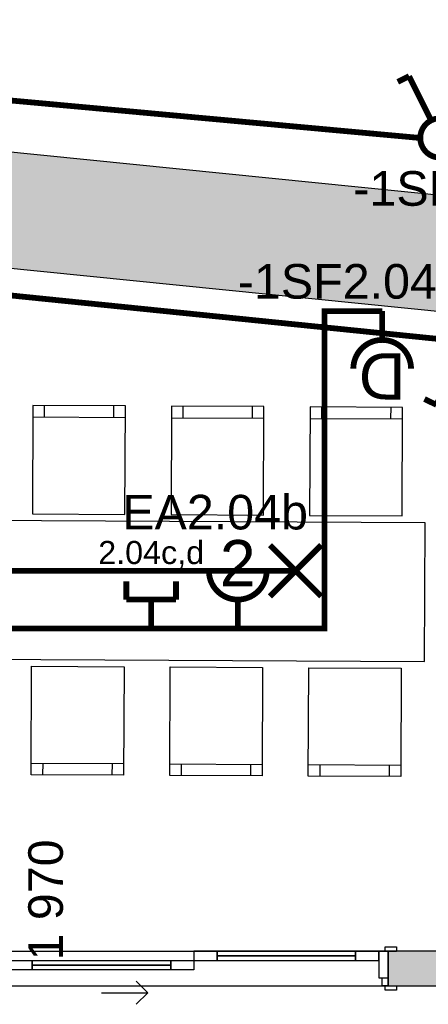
# Model space of a CAD drawing. Extents: x -12025 to 39812, y -30157 to 12.
# Tile 40 of 59: x 27931 to 29700, y -16628 to -12362. Entities that reach past the tile are written whole.
import ezdxf
from ezdxf.enums import TextEntityAlignment as Align

# ---------------------------------------------------------------- set-up
doc = ezdxf.new("R2010")
doc.units = 0
doc.header["$MEASUREMENT"] = 0
doc.linetypes.add('Telekomunikacni vodic', pattern=[9.25, 3, -0.75, 3, -0.75, 0.125, -0.75, 0.125, -0.75])
for name, color, linetype in [('OÚ Dukovany internet + tv + data', 192, 'Continuous'), ('OÚ Dukovany půdorys kóty 2NP', 7, 'Continuous'), ('OÚ Dukovany půdorys podklad 2NP', 7, 'Continuous'), ('OÚ Dukovany světla', 132, 'Continuous'), ('OÚ Dukovany zásuvky', 92, 'Continuous')]:
    doc.layers.add(name, color=color, linetype=linetype)
doc.styles.add('Arial', font='txt')

# ---------------------------------------------------------------- blocks, each defined once
blk = doc.blocks.new('Sériový přepínač (1)')
at = {"color": 0, "linetype": 'Continuous', "const_width": 25}
for points in [[(-133.7, 267.5), (-182.4, 243.2)], [(-133.7, 267.5), (-36.5, 72.9)], [(133.7, 267.5), (36.5, 72.9)], [(133.7, 267.5), (182.4, 243.2)]]:
    blk.add_lwpolyline(points, dxfattribs=at)
for points in [[(0, 85.1, 0.414214), (-85.1, 0)], [(85.1, 0, 0.414214), (0, 85.1)], [(-85.1, 0, 0.414214), (0, -85.1)], [(0, -85.1, 0.414214), (85.1, 0)]]:
    blk.add_lwpolyline(points, format="xyb", dxfattribs=at)
at = {"color": 0, "linetype": 'Continuous', "style": 'Arial'}
blk.add_text('-1SF2.03b', height=150, dxfattribs=at).set_placement((-375, -293.7))
blk = doc.blocks.new('Zásuvka (7)')
at = {"color": 0, "linetype": 'Continuous', "const_width": 25}
blk.add_lwpolyline([(0, 250), (0, 125)], dxfattribs=at)
for points in [[(-125, 0, -0.414214), (0, 125)], [(0, 125, -0.414214), (125, 0)]]:
    blk.add_lwpolyline(points, format="xyb", dxfattribs=at)
at = {"color": 0, "linetype": 'Continuous', "style": 'Arial'}
blk.add_text('D', height=200, rotation=180, dxfattribs=at).set_placement((0, 66.9), align=Align.CENTER)
blk = doc.blocks.new('Střídavý přepínač (3)')
at = {"color": 0, "linetype": 'Continuous', "const_width": 25}
for points in [[(140.6, 281.2), (38.4, 76.7)], [(140.6, 281.2), (191.8, 255.7)], [(-140.6, -281.2), (-38.4, -76.7)], [(-140.6, -281.2), (-191.8, -255.7)]]:
    blk.add_lwpolyline(points, dxfattribs=at)
for points in [[(0, 89.5, 0.414214), (-89.5, 0)], [(0, 89.5, 0.414214), (-89.5, 0)], [(89.5, 0, 0.414214), (0, 89.5)], [(89.5, 0, 0.414214), (0, 89.5)], [(-89.5, 0, 0.414214), (0, -89.5)], [(-89.5, 0, 0.414214), (0, -89.5)], [(0, -89.5, 0.414214), (89.5, 0)], [(0, -89.5, 0.414214), (89.5, 0)]]:
    blk.add_lwpolyline(points, format="xyb", dxfattribs=at)
at = {"color": 0, "linetype": 'Continuous', "style": 'Arial'}
blk.add_text('-1SF2.04b', height=150, dxfattribs=at).set_placement((-1000, 178.9))
blk = doc.blocks.new('P_zarovkove_svitidlo (24)')
at = {"color": 0, "linetype": 'Continuous', "const_width": 25}
for points in [[(111, -111), (-111, 111)], [(-111, -111), (111, 111)]]:
    blk.add_lwpolyline(points, dxfattribs=at)
at = {"color": 0, "linetype": 'Continuous', "style": 'Arial'}
blk.add_text('EA2.04b', height=150, dxfattribs=at).set_placement((-750, 178.9))
blk = doc.blocks.new('Zásuvka (31)')
at = {"color": 0, "linetype": 'Continuous', "const_width": 25}
for points in [[(0, -125, -0.414214), (-125, 0)], [(125, 0, -0.414214), (0, -125)]]:
    blk.add_lwpolyline(points, format="xyb", dxfattribs=at)
blk.add_lwpolyline([(0, -250), (0, -125)], dxfattribs=at)
at = {"color": 0, "linetype": 'Continuous', "style": 'Arial'}
blk.add_text('2', height=200, dxfattribs=at).set_placement((0, -66.9), align=Align.CENTER)
blk = doc.blocks.new('Telekomunikační zásuvka (12)')
at = {"color": 0, "linetype": 'Continuous', "const_width": 25}
for points in [[(-107.5, 204.3), (-107.5, 125)], [(107.5, 204.3), (107.5, 125)], [(107.5, 125), (-107.5, 125)], [(0, 125), (0, 0)]]:
    blk.add_lwpolyline(points, dxfattribs=at)
at = {"color": 0, "linetype": 'Continuous', "style": 'Arial'}
blk.add_text('2.04c,d', height=100, dxfattribs=at).set_placement((0, 279.1), align=Align.CENTER)

msp = doc.modelspace()

# ---------------------------------------------------------------- hatches: boundary and pattern name
at = {"layer": 'OÚ Dukovany půdorys podklad 2NP', "linetype": 'Continuous'}
msp.add_hatch(color=254, dxfattribs=at).paths.add_polyline_path([(24061.9, -12673.8), (24111.6, -12678.8), (24073.7, -13056.9), (29910.9, -13642), (29960.8, -13144.5), (24073.8, -12554.4), (24073.3, -12559.3)])

# ---------------------------------------------------------------- linework, layer by layer
at = {"layer": 'OÚ Dukovany internet + tv + data', "linetype": 'Telekomunikacni vodic', "ltscale": 100, "const_width": 25}
msp.add_lwpolyline([(26875, -15000), (26875, -15000), (28500, -15000), (28500, -15000)], dxfattribs=at)
at = {"layer": 'OÚ Dukovany půdorys podklad 2NP', "color": 7, "linetype": 'Continuous'}
for p, q in [((29960.8, -13144.5), (24073.8, -12554.4)), ((24790.6, -13128.7), (29910.9, -13642)), ((29525.2, -16398.4), (29562.2, -16398.4)), ((31499.3, -16398.4), (29525.2, -16398.4)), ((29525.2, -16548.4), (29562.2, -16548.4)), ((29525.2, -16548.4), (31499.3, -16548.4))]:
    msp.add_line(p, q, dxfattribs=at)
at = {"layer": 'OÚ Dukovany půdorys podklad 2NP', "color": 1, "linetype": 'Continuous'}
for p, q in [((28038.2, -14084), (28038.4, -14034)), ((28338.2, -14085.6), (28338.4, -14035.6)), ((28638.2, -14087.1), (28638.4, -14037.1)), ((28938.2, -14088.6), (28938.4, -14038.6)), ((29238.2, -14090.2), (29238.4, -14040.2)), ((29538.1, -14091.7), (29538.4, -14041.7)), ((27988.2, -14083.8), (28388.2, -14085.8)), ((28588.2, -14086.8), (28988.2, -14088.9)), ((29188.2, -14089.9), (29588.1, -14092)), ((27980.5, -15583.8), (28380.5, -15585.8)), ((28030.5, -15584), (28030.2, -15634)), ((28330.5, -15585.5), (28330.2, -15635.5)), ((28580.5, -15586.8), (28980.5, -15588.9)), ((28630.5, -15587.1), (28630.2, -15637.1)), ((28930.5, -15588.6), (28930.2, -15638.6)), ((29180.5, -15589.9), (29580.5, -15591.9)), ((29230.5, -15590.1), (29230.2, -15640.1)), ((29530.5, -15591.7), (29530.2, -15641.7)), ((29512.2, -16379.4), (29562.2, -16379.4)), ((29512.2, -16398.4), (29512.2, -16379.4)), ((29562.2, -16379.4), (29562.2, -16398.4)), ((26245.2, -16398.4), (29525.2, -16398.4)), ((28785.2, -16398.4), (28685.2, -16398.4)), ((28685.2, -16398.4), (28685.2, -16438.4)), ((28785.2, -16438.4), (28785.2, -16398.4)), ((29385.2, -16418.4), (28785.2, -16418.4)), ((29485.2, -16398.4), (29385.2, -16398.4)), ((29385.2, -16398.4), (29385.2, -16438.4)), ((29525.2, -16398.4), (29485.2, -16398.4)), ((29485.2, -16398.4), (29485.2, -16513.4)), ((29485.2, -16438.4), (29485.2, -16398.4)), ((29562.2, -16398.4), (29512.2, -16398.4)), ((29525.2, -16548.4), (29525.2, -16398.4)), ((29525.2, -16513.4), (29525.2, -16398.4)), ((29525.2, -16398.4), (29525.2, -16513.4)), ((29525.2, -16398.4), (29525.2, -16513.4)), ((29525.2, -16398.4), (29562.2, -16398.4)), ((29525.2, -16398.4), (29562.2, -16398.4)), ((27885.2, -16438.4), (27985.2, -16438.4)), ((27985.2, -16438.4), (27985.2, -16478.4)), ((27985.2, -16458.4), (28585.2, -16458.4)), ((28585.2, -16478.4), (28585.2, -16438.4)), ((28585.2, -16438.4), (28685.2, -16438.4)), ((28685.2, -16438.4), (28785.2, -16438.4)), ((28685.2, -16438.4), (28685.2, -16478.4)), ((29385.2, -16438.4), (29485.2, -16438.4)), ((27985.2, -16478.4), (27885.2, -16478.4)), ((28685.2, -16478.4), (28585.2, -16478.4)), ((26245.2, -16548.4), (29525.2, -16548.4)), ((28485.2, -16578.4), (28435.2, -16528.4)), ((29485.2, -16513.4), (29525.2, -16513.4)), ((29500.2, -16548.4), (29500.2, -16513.4)), ((29500.2, -16513.4), (29525.2, -16513.4)), ((29525.2, -16548.4), (29500.2, -16548.4)), ((29512.2, -16548.4), (29562.2, -16548.4)), ((29512.2, -16567.4), (29512.2, -16548.4)), ((29525.2, -16513.4), (29525.2, -16548.4)), ((29525.2, -16513.4), (29525.2, -16548.4)), ((29525.2, -16513.4), (29525.2, -16548.4)), ((29525.2, -16548.4), (29562.2, -16548.4)), ((29525.2, -16548.4), (29562.2, -16548.4)), ((29562.2, -16548.4), (29562.2, -16567.4)), ((28285.2, -16578.4), (28485.2, -16578.4)), ((28485.2, -16578.4), (28435.2, -16628.4)), ((29562.2, -16567.4), (29512.2, -16567.4))]:
    msp.add_line(p, q, dxfattribs=at)
for points in [[(27986, -14503.8), (28386, -14505.8), (28388.4, -14035.8), (27988.4, -14033.8)], [(28586, -14506.8), (28986, -14508.9), (28988.4, -14038.9), (28588.4, -14036.8)], [(29186, -14509.9), (29586, -14511.9), (29588.4, -14042), (29188.4, -14039.9)], [(26082.8, -15124.1), (29682.8, -15142.5), (29685.8, -14542.5), (26085.9, -14524.1)], [(27982.6, -15163.8), (28382.6, -15165.8), (28380.2, -15635.8), (27980.2, -15633.8)], [(28582.6, -15166.8), (28982.6, -15168.9), (28980.2, -15638.9), (28580.2, -15636.8)], [(29182.6, -15169.9), (29582.6, -15171.9), (29580.2, -15641.9), (29180.2, -15639.9)], [(29385.2, -16398.4), (28785.2, -16398.4), (28785.2, -16418.4), (29385.2, -16418.4)], [(29385.2, -16418.4), (28785.2, -16418.4), (28785.2, -16438.4), (29385.2, -16438.4)], [(27985.2, -16438.4), (28585.2, -16438.4), (28585.2, -16458.4), (27985.2, -16458.4)], [(27985.2, -16458.4), (28585.2, -16458.4), (28585.2, -16478.4), (27985.2, -16478.4)]]:
    msp.add_lwpolyline(points, close=True, dxfattribs=at)
at = {"layer": 'OÚ Dukovany půdorys podklad 2NP', "color": 254, "linetype": 'Continuous'}
msp.add_solid([(29525.2, -16548.4), (31499.3, -16548.4), (29525.2, -16398.4), (31499.3, -16398.4)], dxfattribs=at)
at = {"layer": 'OÚ Dukovany světla', "linetype": 'Continuous', "const_width": 25}
for points in [[(24210.1, -12375), (29664.9, -12875)], [(24910.5, -16250), (24875, -16250), (24875, -13250), (29785.5, -13750)], [(27250, -14750), (29125, -14750)]]:
    msp.add_lwpolyline(points, dxfattribs=at)
at = {"layer": 'OÚ Dukovany zásuvky', "linetype": 'Continuous', "const_width": 25}
for points in [[(28875, -15000), (29250, -15000), (29250, -13625), (29500, -13625)], [(26500, -15000), (26500, -15000), (28875, -15000), (28875, -15000)]]:
    msp.add_lwpolyline(points, dxfattribs=at)

# ---------------------------------------------------------------- block references
at = {"layer": 'OÚ Dukovany internet + tv + data', "linetype": 'Continuous'}
msp.add_blockref('Telekomunikační zásuvka (12)', (28500, -15000), dxfattribs=at)
at = {"layer": 'OÚ Dukovany světla', "linetype": 'Continuous'}
for name, p in [('Sériový přepínač (1)', (29750, -12875)), ('Střídavý přepínač (3)', (29875, -13750)), ('P_zarovkove_svitidlo (24)', (29125, -14750))]:
    msp.add_blockref(name, p, dxfattribs=at)
at = {"layer": 'OÚ Dukovany zásuvky', "linetype": 'Continuous'}
for name, p in [('Zásuvka (7)', (29500, -13875)), ('Zásuvka (31)', (28875, -14750))]:
    msp.add_blockref(name, p, dxfattribs=at)

# ---------------------------------------------------------------- texts
at = {"layer": 'OÚ Dukovany půdorys kóty 2NP', "color": 7, "linetype": 'Continuous', "style": 'Arial'}
msp.add_text('1\xa0970', height=150, rotation=90, dxfattribs=at).set_placement((28118, -16438.5))

doc.saveas('drawing.dxf')
